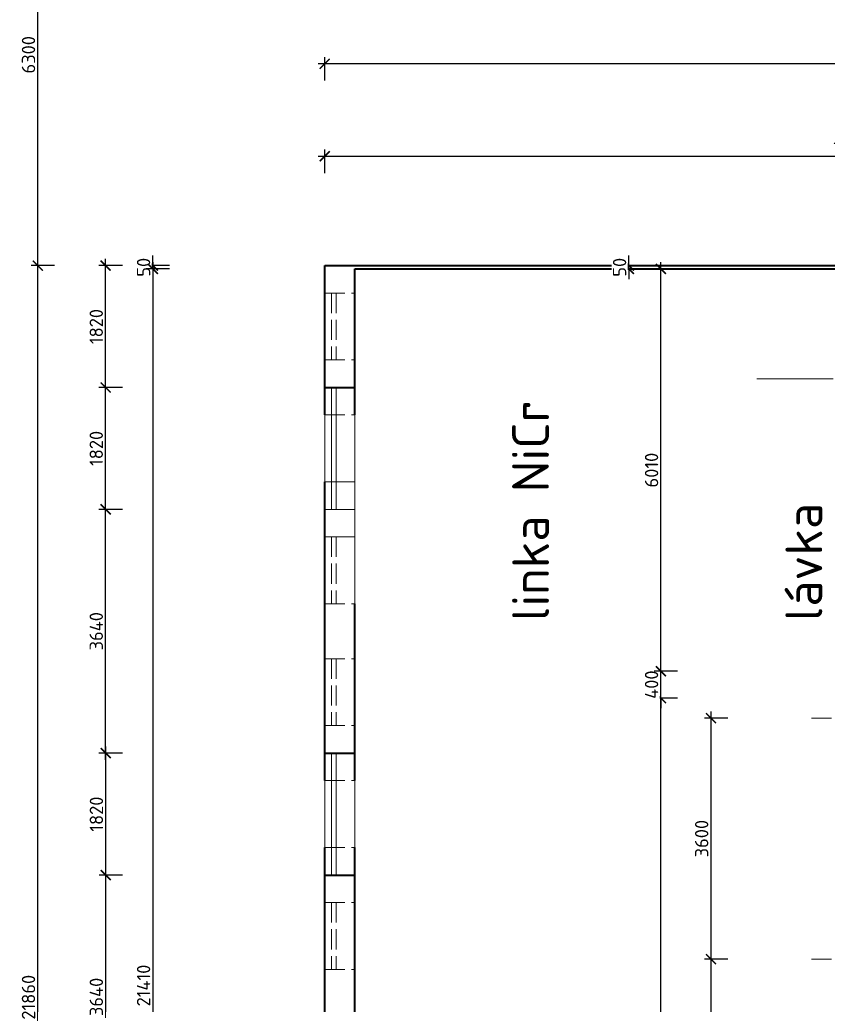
# Model space of a CAD drawing. Header units: metres. Extents: x -115250 to 1551995, y -140807 to 374743.
# Tile 47 of 205: x 28417 to 40489, y 68884 to 83593. Entities that reach past the tile are written whole.
import ezdxf

# ---------------------------------------------------------------- set-up
doc = ezdxf.new("R2010")
doc.units = ezdxf.units.M
doc.header["$LTSCALE"] = 100
doc.header["$PDMODE"] = 3
doc.header["$PDSIZE"] = 150
doc.linetypes.add('0101aČÁRKOVANÁ', pattern=[4, 3, -1])
doc.linetypes.add('0102aČERCHOVANÁ', pattern=[5.1, 3, -1, 0.1, -1])
doc.layers.get('Defpoints').update_dxf_attribs({"lineweight": 9})
for name, color, linetype, lineweight in [('010-kota', 3, 'Continuous', 9), ('910-okno', 7, 'Continuous', 15), ('910-okno nad rovinou řezu', 7, '0101aČÁRKOVANÁ', 15), ('910-osa', 8, '0102aČERCHOVANÁ', 9), ('910-tenka', 4, 'Continuous', 15), ('910-tlusta', 6, 'Continuous', 40)]:
    doc.layers.add(name, color=color, linetype=linetype, lineweight=lineweight)
doc.styles.add('ISOCPEUR', font='isocpeur.ttf')
doc.dimstyles.new('TSUNAMI_100', dxfattribs={"dimscale": 100, "dimtxt": 2, "dimasz": 1.5, "dimexe": 1, "dimexo": 2, "dimgap": 0.4, "dimtad": 1, "dimdec": 0, "dimrnd": 5, "dimzin": 0, "dimtxsty": 'ISOCPEUR', "dimblk1": 'ARCHTICK', "dimblk2": 'ARCHTICK', "dimsah": 1, "dimcen": 0.09, "dimdle": 1, "dimclrd": 256, "dimclre": 256, "dimclrt": 256, "dimadec": 0, "dimazin": 0, "dimtfac": 1, "dimtdec": 0, "dimtix": 1, "dimtmove": 1, "dimatfit": 3, "dimfxlon": 1, "dimtfill": 1, "dimtolj": 1, "dimtzin": 0, "dimarcsym": 0})

# ---------------------------------------------------------------- blocks, each defined once
blk = doc.blocks.new('_ARCHTICK')
at = {"color": 0, "linetype": 'ByBlock', "const_width": 0.15}
blk.add_lwpolyline([(-0.5, -0.5), (0.5, 0.5)], dxfattribs=at)
blk = doc.blocks.new('*D456')
at = {"layer": '010-kota', "lineweight": -2, "transparency": 16777216}
for p, q in [((38751, 65859), (38751, 69659)), ((39001, 69559), (38651, 69559)), ((39001, 65959), (38651, 65959))]:
    blk.add_line(p, q, dxfattribs=at)
at = {"layer": 'Defpoints', "color": 0, "transparency": 16777216}
for p in [(38751, 69559), (40251, 69559), (40251, 65959)]:
    blk.add_point(p, dxfattribs=at)
at = {"layer": '010-kota', "lineweight": -2, "transparency": 16777216, "xscale": 150, "yscale": 150, "zscale": 150}
for p, rotation in [((38751, 69559), 90), ((38751, 65959), 270)]:
    blk.add_blockref('_ARCHTICK', p, dxfattribs=dict(at, rotation=rotation))
at = {"layer": '010-kota', "transparency": 16777216, "insert": (38611, 67759), "char_height": 200, "attachment_point": 5, "rotation": 90, "style": 'ISOCPEUR', "bg_fill": 3, "box_fill_scale": 1.1, "bg_fill_color": 256, "bg_fill_true_color": 13158600, "bg_fill_transparency": 0}
blk.add_mtext('\\A1;3600', dxfattribs=at)
blk = doc.blocks.new('*D457')
at = {"layer": '010-kota', "lineweight": -2, "transparency": 16777216}
for p, q in [((38751, 69459), (38751, 73259)), ((39001, 73159), (38651, 73159)), ((39001, 69559), (38651, 69559))]:
    blk.add_line(p, q, dxfattribs=at)
at = {"layer": 'Defpoints', "color": 0, "transparency": 16777216}
for p in [(38751, 73159), (40251, 73159), (40251, 69559)]:
    blk.add_point(p, dxfattribs=at)
at = {"layer": '010-kota', "lineweight": -2, "transparency": 16777216, "xscale": 150, "yscale": 150, "zscale": 150}
for p, rotation in [((38751, 73159), 90), ((38751, 69559), 270)]:
    blk.add_blockref('_ARCHTICK', p, dxfattribs=dict(at, rotation=rotation))
at = {"layer": '010-kota', "transparency": 16777216, "insert": (38611, 71359), "char_height": 200, "attachment_point": 5, "rotation": 90, "style": 'ISOCPEUR', "bg_fill": 3, "box_fill_scale": 1.1, "bg_fill_color": 256, "bg_fill_true_color": 13158600, "bg_fill_transparency": 0}
blk.add_mtext('\\A1;3600', dxfattribs=at)
blk = doc.blocks.new('*D459')
at = {"layer": '010-kota', "lineweight": -2, "transparency": 16777216}
for p, q in [((30409, 79919), (30409, 80069)), ((30659, 79919), (30309, 79919)), ((30409, 79869), (30409, 79919)), ((30659, 79869), (30309, 79869)), ((30409, 79869), (30409, 79719))]:
    blk.add_line(p, q, dxfattribs=at)
at = {"layer": 'Defpoints', "color": 0, "transparency": 16777216}
for p in [(33427, 79919), (33427, 79869)]:
    blk.add_point(p, dxfattribs=at)
at = {"layer": '010-kota', "lineweight": -2, "transparency": 16777216, "xscale": 150, "yscale": 150, "zscale": 150}
for p, rotation in [((30409, 79919), 270), ((30409, 79869), 90)]:
    blk.add_blockref('_ARCHTICK', p, dxfattribs=dict(at, rotation=rotation))
at = {"layer": '010-kota', "transparency": 16777216, "insert": (30269, 79894), "char_height": 200, "attachment_point": 5, "rotation": 90, "style": 'ISOCPEUR', "bg_fill": 3, "box_fill_scale": 1.1, "bg_fill_color": 256, "bg_fill_true_color": 13158600, "bg_fill_transparency": 0}
blk.add_mtext('\\A1;50', dxfattribs=at)
at = {"layer": 'Defpoints', "color": 0, "transparency": 16777216}
blk.add_point((30409, 79919), dxfattribs=at)
blk = doc.blocks.new('*D460')
at = {"layer": '010-kota', "lineweight": -2, "transparency": 16777216}
for p, q in [((30409, 79969), (30409, 58359)), ((30659, 79869), (30309, 79869)), ((30659, 58459), (30309, 58459))]:
    blk.add_line(p, q, dxfattribs=at)
at = {"layer": 'Defpoints', "color": 0, "transparency": 16777216}
for p in [(33426, 79869), (30409, 58459), (33427, 58459)]:
    blk.add_point(p, dxfattribs=at)
at = {"layer": '010-kota', "lineweight": -2, "transparency": 16777216, "xscale": 150, "yscale": 150, "zscale": 150}
for p, rotation in [((30409, 79869), 90), ((30409, 58459), 270)]:
    blk.add_blockref('_ARCHTICK', p, dxfattribs=dict(at, rotation=rotation))
at = {"layer": '010-kota', "transparency": 16777216, "insert": (30269, 69164), "char_height": 200, "attachment_point": 5, "rotation": 90, "style": 'ISOCPEUR', "bg_fill": 3, "box_fill_scale": 1.1, "bg_fill_color": 256, "bg_fill_true_color": 13158600, "bg_fill_transparency": 0}
blk.add_mtext('\\A1;21410', dxfattribs=at)
blk = doc.blocks.new('*D466')
at = {"layer": '010-kota', "lineweight": -2, "transparency": 16777216}
for p, q in [((29703, 67073), (29703, 70915)), ((29953, 70815), (29603, 70815)), ((29953, 67173), (29603, 67173))]:
    blk.add_line(p, q, dxfattribs=at)
at = {"layer": 'Defpoints', "color": 0, "transparency": 16777216}
for p in [(29703, 70815), (32977, 70815), (32976, 67173)]:
    blk.add_point(p, dxfattribs=at)
at = {"layer": '010-kota', "lineweight": -2, "transparency": 16777216, "xscale": 150, "yscale": 150, "zscale": 150}
for p, rotation in [((29703, 70815), 90), ((29703, 67173), 270)]:
    blk.add_blockref('_ARCHTICK', p, dxfattribs=dict(at, rotation=rotation))
at = {"layer": '010-kota', "transparency": 16777216, "insert": (29563, 68994), "char_height": 200, "attachment_point": 5, "rotation": 90, "style": 'ISOCPEUR', "bg_fill": 3, "box_fill_scale": 1.1, "bg_fill_color": 256, "bg_fill_true_color": 13158600, "bg_fill_transparency": 0}
blk.add_mtext('\\A1;3640', dxfattribs=at)
blk = doc.blocks.new('*D467')
at = {"layer": '010-kota', "lineweight": -2, "transparency": 16777216}
for p, q in [((29704, 70715), (29704, 72736)), ((29954, 72636), (29604, 72636)), ((29954, 70815), (29604, 70815))]:
    blk.add_line(p, q, dxfattribs=at)
at = {"layer": 'Defpoints', "color": 0, "transparency": 16777216}
for p in [(29704, 72636), (32977, 72636), (32977, 70815)]:
    blk.add_point(p, dxfattribs=at)
at = {"layer": '010-kota', "lineweight": -2, "transparency": 16777216, "xscale": 150, "yscale": 150, "zscale": 150}
for p, rotation in [((29704, 72636), 90), ((29704, 70815), 270)]:
    blk.add_blockref('_ARCHTICK', p, dxfattribs=dict(at, rotation=rotation))
at = {"layer": '010-kota', "transparency": 16777216, "insert": (29564, 71725), "char_height": 200, "attachment_point": 5, "rotation": 90, "style": 'ISOCPEUR', "bg_fill": 3, "box_fill_scale": 1.1, "bg_fill_color": 256, "bg_fill_true_color": 13158600, "bg_fill_transparency": 0}
blk.add_mtext('\\A1;1820', dxfattribs=at)
blk = doc.blocks.new('*D468')
at = {"layer": '010-kota', "lineweight": -2, "transparency": 16777216}
for p, q in [((29702, 72536), (29702, 76378)), ((29952, 76278), (29602, 76278)), ((29952, 72636), (29602, 72636))]:
    blk.add_line(p, q, dxfattribs=at)
at = {"layer": 'Defpoints', "color": 0, "transparency": 16777216}
for p in [(29702, 76278), (32977, 76278), (32977, 72636)]:
    blk.add_point(p, dxfattribs=at)
at = {"layer": '010-kota', "lineweight": -2, "transparency": 16777216, "xscale": 150, "yscale": 150, "zscale": 150}
for p, rotation in [((29702, 76278), 90), ((29702, 72636), 270)]:
    blk.add_blockref('_ARCHTICK', p, dxfattribs=dict(at, rotation=rotation))
at = {"layer": '010-kota', "transparency": 16777216, "insert": (29562, 74457), "char_height": 200, "attachment_point": 5, "rotation": 90, "style": 'ISOCPEUR', "bg_fill": 3, "box_fill_scale": 1.1, "bg_fill_color": 256, "bg_fill_true_color": 13158600, "bg_fill_transparency": 0}
blk.add_mtext('\\A1;3640', dxfattribs=at)
blk = doc.blocks.new('*D469')
at = {"layer": '010-kota', "lineweight": -2, "transparency": 16777216}
for p, q in [((29702, 76178), (29702, 78199)), ((29952, 78099), (29602, 78099)), ((29952, 76278), (29602, 76278))]:
    blk.add_line(p, q, dxfattribs=at)
at = {"layer": 'Defpoints', "color": 0, "transparency": 16777216}
for p in [(29702, 78099), (33427, 78099), (32976, 76278)]:
    blk.add_point(p, dxfattribs=at)
at = {"layer": '010-kota', "lineweight": -2, "transparency": 16777216, "xscale": 150, "yscale": 150, "zscale": 150}
for p, rotation in [((29702, 78099), 90), ((29702, 76278), 270)]:
    blk.add_blockref('_ARCHTICK', p, dxfattribs=dict(at, rotation=rotation))
at = {"layer": '010-kota', "transparency": 16777216, "insert": (29562, 77188), "char_height": 200, "attachment_point": 5, "rotation": 90, "style": 'ISOCPEUR', "bg_fill": 3, "box_fill_scale": 1.1, "bg_fill_color": 256, "bg_fill_true_color": 13158600, "bg_fill_transparency": 0}
blk.add_mtext('\\A1;1820', dxfattribs=at)
blk = doc.blocks.new('*D470')
at = {"layer": '010-kota', "lineweight": -2, "transparency": 16777216}
for p, q in [((29702, 77999), (29702, 80019)), ((29952, 79919), (29602, 79919)), ((29952, 78099), (29602, 78099))]:
    blk.add_line(p, q, dxfattribs=at)
at = {"layer": 'Defpoints', "color": 0, "transparency": 16777216}
for p in [(29702, 79919), (32977, 79919), (32977, 78099)]:
    blk.add_point(p, dxfattribs=at)
at = {"layer": '010-kota', "lineweight": -2, "transparency": 16777216, "xscale": 150, "yscale": 150, "zscale": 150}
for p, rotation in [((29702, 79919), 90), ((29702, 78099), 270)]:
    blk.add_blockref('_ARCHTICK', p, dxfattribs=dict(at, rotation=rotation))
at = {"layer": '010-kota', "transparency": 16777216, "insert": (29562, 79009), "char_height": 200, "attachment_point": 5, "rotation": 90, "style": 'ISOCPEUR', "bg_fill": 3, "box_fill_scale": 1.1, "bg_fill_color": 256, "bg_fill_true_color": 13158600, "bg_fill_transparency": 0}
blk.add_mtext('\\A1;1820', dxfattribs=at)
blk = doc.blocks.new('*D471')
at = {"layer": '010-kota', "lineweight": -2, "transparency": 16777216}
for p, q in [((28689, 57959), (28689, 80019)), ((28939, 79919), (28589, 79919)), ((28939, 58059), (28589, 58059))]:
    blk.add_line(p, q, dxfattribs=at)
at = {"layer": 'Defpoints', "color": 0, "transparency": 16777216}
for p in [(28689, 79919), (32977, 79919), (32977, 58059)]:
    blk.add_point(p, dxfattribs=at)
at = {"layer": '010-kota', "lineweight": -2, "transparency": 16777216, "xscale": 150, "yscale": 150, "zscale": 150}
for p, rotation in [((28689, 79919), 90), ((28689, 58059), 270)]:
    blk.add_blockref('_ARCHTICK', p, dxfattribs=dict(at, rotation=rotation))
at = {"layer": '010-kota', "transparency": 16777216, "insert": (28549, 68989), "char_height": 200, "attachment_point": 5, "rotation": 90, "style": 'ISOCPEUR', "bg_fill": 3, "box_fill_scale": 1.1, "bg_fill_color": 256, "bg_fill_true_color": 13158600, "bg_fill_transparency": 0}
blk.add_mtext('\\A1;21860', dxfattribs=at)
blk = doc.blocks.new('*D503')
at = {"layer": '010-kota', "lineweight": -2, "transparency": 16777216}
for p, q in [((28939, 86219), (28589, 86219)), ((28689, 79819), (28689, 86319)), ((28939, 79919), (28589, 79919))]:
    blk.add_line(p, q, dxfattribs=at)
at = {"layer": 'Defpoints', "color": 0, "transparency": 16777216}
for p in [(28689, 86219), (32977, 86219), (32977, 79919)]:
    blk.add_point(p, dxfattribs=at)
at = {"layer": '010-kota', "lineweight": -2, "transparency": 16777216, "xscale": 150, "yscale": 150, "zscale": 150}
for p, rotation in [((28689, 86219), 90), ((28689, 79919), 270)]:
    blk.add_blockref('_ARCHTICK', p, dxfattribs=dict(at, rotation=rotation))
at = {"layer": '010-kota', "transparency": 16777216, "insert": (28549, 83069), "char_height": 200, "attachment_point": 5, "rotation": 90, "style": 'ISOCPEUR', "bg_fill": 3, "box_fill_scale": 1.1, "bg_fill_color": 256, "bg_fill_true_color": 13158600, "bg_fill_transparency": 0}
blk.add_mtext('\\A1;6300', dxfattribs=at)
blk = doc.blocks.new('*D531')
at = {"layer": '010-kota', "lineweight": -2, "transparency": 16777216}
for p, q in [((38002, 58359), (38002, 73559)), ((38252, 73459), (37902, 73459)), ((38252, 58459), (37902, 58459))]:
    blk.add_line(p, q, dxfattribs=at)
at = {"layer": 'Defpoints', "color": 0, "transparency": 16777216}
for p in [(38002, 73459), (42947, 73459), (42947, 58459)]:
    blk.add_point(p, dxfattribs=at)
at = {"layer": '010-kota', "lineweight": -2, "transparency": 16777216, "xscale": 150, "yscale": 150, "zscale": 150}
for p, rotation in [((38002, 73459), 90), ((38002, 58459), 270)]:
    blk.add_blockref('_ARCHTICK', p, dxfattribs=dict(at, rotation=rotation))
at = {"layer": '010-kota', "transparency": 16777216, "insert": (37862, 65959), "char_height": 200, "attachment_point": 5, "rotation": 90, "style": 'ISOCPEUR', "bg_fill": 3, "box_fill_scale": 1.1, "bg_fill_color": 256, "bg_fill_true_color": 13158600, "bg_fill_transparency": 0}
blk.add_mtext('\\A1;15000', dxfattribs=at)
blk = doc.blocks.new('*D532')
at = {"layer": '010-kota', "lineweight": -2, "transparency": 16777216}
for p, q in [((38002, 73859), (38002, 74009)), ((38252, 73859), (37902, 73859)), ((38002, 73459), (38002, 73859)), ((38252, 73459), (37902, 73459)), ((38002, 73459), (38002, 73309))]:
    blk.add_line(p, q, dxfattribs=at)
at = {"layer": 'Defpoints', "color": 0, "transparency": 16777216}
for p in [(42947, 73859), (42946, 73459)]:
    blk.add_point(p, dxfattribs=at)
at = {"layer": '010-kota', "lineweight": -2, "transparency": 16777216, "xscale": 150, "yscale": 150, "zscale": 150}
for p, rotation in [((38002, 73859), 270), ((38002, 73459), 90)]:
    blk.add_blockref('_ARCHTICK', p, dxfattribs=dict(at, rotation=rotation))
at = {"layer": '010-kota', "transparency": 16777216, "insert": (37862, 73659), "char_height": 200, "attachment_point": 5, "rotation": 90, "style": 'ISOCPEUR', "bg_fill": 3, "box_fill_scale": 1.1, "bg_fill_color": 256, "bg_fill_true_color": 13158600, "bg_fill_transparency": 0}
blk.add_mtext('\\A1;400', dxfattribs=at)
at = {"layer": 'Defpoints', "color": 0, "transparency": 16777216}
blk.add_point((38002, 73859), dxfattribs=at)
blk = doc.blocks.new('*D533')
at = {"layer": '010-kota', "lineweight": -2, "transparency": 16777216}
for p, q in [((38002, 73759), (38002, 79969)), ((38252, 79869), (37902, 79869)), ((38252, 73859), (37902, 73859))]:
    blk.add_line(p, q, dxfattribs=at)
at = {"layer": 'Defpoints', "color": 0, "transparency": 16777216}
for p in [(38002, 79869), (42947, 79869), (42947, 73859)]:
    blk.add_point(p, dxfattribs=at)
at = {"layer": '010-kota', "lineweight": -2, "transparency": 16777216, "xscale": 150, "yscale": 150, "zscale": 150}
for p, rotation in [((38002, 79869), 90), ((38002, 73859), 270)]:
    blk.add_blockref('_ARCHTICK', p, dxfattribs=dict(at, rotation=rotation))
at = {"layer": '010-kota', "transparency": 16777216, "insert": (37862, 76864), "char_height": 200, "attachment_point": 5, "rotation": 90, "style": 'ISOCPEUR', "bg_fill": 3, "box_fill_scale": 1.1, "bg_fill_color": 256, "bg_fill_true_color": 13158600, "bg_fill_transparency": 0}
blk.add_mtext('\\A1;6010', dxfattribs=at)
blk = doc.blocks.new('*D534')
at = {"layer": '010-kota', "lineweight": -2, "transparency": 16777216}
for p, q in [((37524, 79919), (37524, 80069)), ((37774, 79919), (37424, 79919)), ((37524, 79869), (37524, 79919)), ((37774, 79869), (37424, 79869)), ((37524, 79869), (37524, 79719))]:
    blk.add_line(p, q, dxfattribs=at)
at = {"layer": 'Defpoints', "color": 0, "transparency": 16777216}
for p in [(42467, 79919), (42946, 79869)]:
    blk.add_point(p, dxfattribs=at)
at = {"layer": '010-kota', "lineweight": -2, "transparency": 16777216, "xscale": 150, "yscale": 150, "zscale": 150}
for p, rotation in [((37524, 79919), 270), ((37524, 79869), 90)]:
    blk.add_blockref('_ARCHTICK', p, dxfattribs=dict(at, rotation=rotation))
at = {"layer": '010-kota', "transparency": 16777216, "insert": (37384, 79894), "char_height": 200, "attachment_point": 5, "rotation": 90, "style": 'ISOCPEUR', "bg_fill": 3, "box_fill_scale": 1.1, "bg_fill_color": 256, "bg_fill_true_color": 13158600, "bg_fill_transparency": 0}
blk.add_mtext('\\A1;50', dxfattribs=at)
at = {"layer": 'Defpoints', "color": 0, "transparency": 16777216}
blk.add_point((37524, 79919), dxfattribs=at)
blk = doc.blocks.new('*D696')
at = {"layer": '010-kota', "lineweight": -2, "transparency": 16777216}
for p, q in [((32977, 81302), (32977, 81652)), ((48872, 81302), (48872, 81652)), ((32877, 81552), (48972, 81552))]:
    blk.add_line(p, q, dxfattribs=at)
at = {"layer": 'Defpoints', "color": 0, "transparency": 16777216}
for p in [(48872, 81552), (32977, 79919), (48872, 79869)]:
    blk.add_point(p, dxfattribs=at)
at = {"layer": '010-kota', "lineweight": -2, "transparency": 16777216, "xscale": 150, "yscale": 150, "zscale": 150, "rotation": 180}
blk.add_blockref('_ARCHTICK', (32977, 81552), dxfattribs=at)
at = {"layer": '010-kota', "lineweight": -2, "transparency": 16777216, "xscale": 150, "yscale": 150, "zscale": 150}
blk.add_blockref('_ARCHTICK', (48872, 81552), dxfattribs=at)
at = {"layer": '010-kota', "transparency": 16777216, "insert": (40924, 81692), "char_height": 200, "attachment_point": 5, "style": 'ISOCPEUR', "bg_fill": 3, "box_fill_scale": 1.1, "bg_fill_color": 256, "bg_fill_true_color": 13158600, "bg_fill_transparency": 0}
blk.add_mtext('\\A1;15895', dxfattribs=at)
blk = doc.blocks.new('*D703')
at = {"layer": '010-kota', "lineweight": -2, "transparency": 16777216}
for p, q in [((32977, 82684), (32977, 83034)), ((94197, 82684), (94197, 83034)), ((94297, 82934), (32877, 82934))]:
    blk.add_line(p, q, dxfattribs=at)
at = {"layer": 'Defpoints', "color": 0, "transparency": 16777216}
for p in [(32977, 82934), (32977, 79919), (94197, 79919)]:
    blk.add_point(p, dxfattribs=at)
at = {"layer": '010-kota', "lineweight": -2, "transparency": 16777216, "xscale": 150, "yscale": 150, "zscale": 150, "rotation": 180}
blk.add_blockref('_ARCHTICK', (32977, 82934), dxfattribs=at)
at = {"layer": '010-kota', "lineweight": -2, "transparency": 16777216, "xscale": 150, "yscale": 150, "zscale": 150}
blk.add_blockref('_ARCHTICK', (94197, 82934), dxfattribs=at)
at = {"layer": '010-kota', "transparency": 16777216, "insert": (63587, 83074), "char_height": 200, "attachment_point": 5, "style": 'ISOCPEUR', "bg_fill": 3, "box_fill_scale": 1.1, "bg_fill_color": 256, "bg_fill_true_color": 13158600, "bg_fill_transparency": 0}
blk.add_mtext('\\A1;61220', dxfattribs=at)

msp = doc.modelspace()

# ---------------------------------------------------------------- linework, layer by layer
at = {"layer": '910-okno'}
for p, q in [((33076.7, 78098.8), (33076.7, 76277.8)), ((33146.7, 78098.8), (33146.7, 76277.8)), ((33076.7, 72635.8), (33076.7, 70814.8)), ((33146.7, 72635.8), (33146.7, 70814.8))]:
    msp.add_line(p, q, dxfattribs=at)
at = {"layer": '910-okno nad rovinou řezu'}
for p, q in [((32976.7, 79919.3), (32976.7, 78509.3)), ((32976.7, 79509.3), (33426.7, 79509.3)), ((33076.7, 79509.3), (33076.7, 78509.3)), ((33146.7, 79509.3), (33146.7, 78509.3)), ((33426.7, 79509.3), (33426.7, 78509.3)), ((32976.7, 78509.3), (33426.7, 78509.3)), ((32976.7, 77688.3), (33426.7, 77688.3)), ((32976.7, 77688.3), (32976.7, 76688.3)), ((32976.7, 77688.3), (33426.7, 77688.3)), ((33076.7, 77688.3), (33076.7, 76688.3)), ((33146.7, 77688.3), (33146.7, 76688.3)), ((32976.7, 75867.3), (32976.7, 74867.3)), ((33076.7, 75867.3), (33076.7, 74867.3)), ((33146.7, 75867.3), (33146.7, 74867.3)), ((32976.7, 74867.3), (33426.7, 74867.3)), ((32976.7, 74046.3), (33426.7, 74046.3)), ((32976.7, 74046.3), (33426.7, 74046.3)), ((32976.7, 74046.3), (33426.7, 74046.3)), ((32976.7, 74046.3), (33426.7, 74046.3)), ((32976.7, 74046.3), (32976.7, 73046.3)), ((33076.7, 74046.3), (33076.7, 73046.3)), ((33146.7, 74046.3), (33146.7, 73046.3)), ((33426.7, 74046.3), (33426.7, 73046.3)), ((32976.7, 73046.3), (33426.7, 73046.3)), ((32976.7, 72225.3), (33426.7, 72225.3)), ((32976.7, 72225.3), (33426.7, 72225.3)), ((32976.7, 72225.3), (33426.7, 72225.3)), ((32976.7, 72225.3), (33426.7, 72225.3)), ((32976.7, 72225.3), (32976.7, 71225.3)), ((33076.7, 72225.3), (33076.7, 71225.3)), ((33146.7, 72225.3), (33146.7, 71225.3)), ((33426.7, 72225.3), (33426.7, 71225.3)), ((32976.7, 71225.3), (33426.7, 71225.3)), ((32976.7, 70404.3), (33426.7, 70404.3)), ((32976.7, 70404.3), (33426.7, 70404.3)), ((32976.7, 70404.3), (33426.7, 70404.3)), ((32976.7, 70404.3), (33426.7, 70404.3)), ((32976.7, 70404.3), (32976.7, 69404.3)), ((33076.7, 70404.3), (33076.7, 69404.3)), ((33146.7, 70404.3), (33146.7, 69404.3)), ((33426.7, 70404.3), (33426.7, 69404.3)), ((32976.7, 69404.3), (33426.7, 69404.3))]:
    msp.add_line(p, q, dxfattribs=at)
at = {"layer": '910-osa'}
for p, q in [((40251.2, 73159.3), (114311.8, 73159.3)), ((40251.2, 69559.3), (114311.8, 69559.3))]:
    msp.add_line(p, q, dxfattribs=at)
at = {"layer": '910-tenka'}
for p, q in [((39436.7, 78229.3), (40576.7, 78229.3)), ((32976.7, 78098.8), (32976.7, 76277.8)), ((33426.7, 78098.8), (33426.7, 76277.8)), ((33426.7, 77688.3), (33426.7, 76688.3)), ((32976.7, 76688.3), (33426.7, 76688.3)), ((33426.7, 75867.3), (33426.7, 76688.3)), ((32976.7, 76277.8), (33426.7, 76277.8)), ((33426.7, 74867.3), (33426.7, 76277.8)), ((32976.7, 75867.3), (33426.7, 75867.3)), ((32976.7, 75867.3), (33426.7, 75867.3)), ((32976.7, 75867.3), (33426.7, 75867.3)), ((32976.7, 75867.3), (33426.7, 75867.3)), ((33426.7, 75867.3), (33426.7, 74867.3)), ((32976.7, 72635.8), (32976.7, 70814.8)), ((33426.7, 72635.8), (33426.7, 70814.8))]:
    msp.add_line(p, q, dxfattribs=at)
at = {"layer": '910-tlusta'}
for p, q in [((32976.7, 79919.3), (48722, 79919.3)), ((32976.7, 78098.8), (32976.7, 79919.3)), ((33426.7, 77688.3), (33426.7, 79869.3)), ((33426.7, 79869.3), (48722, 79869.3)), ((32976.7, 77688.3), (32976.7, 78509.3)), ((32976.7, 78098.8), (33426.7, 78098.8)), ((32976.7, 75867.3), (32976.7, 76688.3)), ((32976.7, 74867.3), (32976.7, 76277.8)), ((32976.7, 74046.3), (32976.7, 74867.3)), ((33426.7, 74046.3), (33426.7, 74867.3)), ((32976.7, 72635.8), (32976.7, 74046.3)), ((33426.7, 72635.8), (33426.7, 74046.3)), ((32976.7, 72225.3), (32976.7, 73046.3)), ((33426.7, 72225.3), (33426.7, 73046.3)), ((32976.7, 72635.8), (33426.7, 72635.8)), ((32976.7, 70404.3), (32976.7, 71225.3)), ((33426.7, 70404.3), (33426.7, 71225.3)), ((32976.7, 69404.3), (32976.7, 70814.8)), ((32976.7, 70814.8), (33426.7, 70814.8)), ((33426.7, 69404.3), (33426.7, 70814.8)), ((32976.7, 68583.3), (32976.7, 69404.3)), ((33426.7, 68583.3), (33426.7, 69404.3))]:
    msp.add_line(p, q, dxfattribs=at)

# ---------------------------------------------------------------- texts
at = {"layer": '910-tenka', "char_height": 550, "attachment_point": 4, "rotation": 90, "style": 'ISOCPEUR'}
for s, insert in [('linka NiCr', (36054.2, 74609.4)), ('lávka', (40138.3, 74609.4))]:
    msp.add_mtext_dynamic_manual_height_columns(s, width=12038.233, gutter_width=12.5, heights=[0], dxfattribs=dict(at, insert=insert))

# ---------------------------------------------------------------- next in the draw order: dimensions: what is measured, and where the dimension line sits
at = {"layer": '010-kota'}
for base, p1, p2, picture, middle in [((30409.1, 79919.3), (33426.7, 79869.3), (33426.7, 79919.3), '*D459', (30269.1, 79894.3)), ((38751.3, 69559.3), (40251.2, 65959.3), (40251.2, 69559.3), '*D456', (38611.3, 67759.3))]:
    dim = msp.add_linear_dim(base=base, p1=p1, p2=p2, angle=90, dimstyle='TSUNAMI_100', dxfattribs=at)
    dim.commit()
    dim.dimension.update_dxf_attribs({"geometry": picture, "text_midpoint": middle})

# ---------------------------------------------------------------- next in the draw order: dimensions: what is measured, and where the dimension line sits
for base, p1, p2, picture, middle in [((30408.7, 58459.3), (33426.1, 79869.3), (33426.7, 58459.3), '*D460', (30268.7, 69164.3)), ((38751.3, 73159.3), (40251.2, 69559.3), (40251.2, 73159.3), '*D457', (38611.3, 71359.3))]:
    dim = msp.add_linear_dim(base=base, p1=p1, p2=p2, angle=90, dimstyle='TSUNAMI_100', dxfattribs=at)
    dim.commit()
    dim.dimension.update_dxf_attribs({"geometry": picture, "text_midpoint": middle})

# ---------------------------------------------------------------- next in the draw order: dimensions: what is measured, and where the dimension line sits
for base, p1, p2, picture, middle in [((38002.3, 73459.3), (42946.7, 58459.3), (42946.7, 73459.3), '*D531', (37862.3, 65959.3)), ((29703.1, 70814.8), (32976.1, 67172.8), (32976.7, 70814.8), '*D466', (29563.1, 68993.8))]:
    dim = msp.add_linear_dim(base=base, p1=p1, p2=p2, angle=90, dimstyle='TSUNAMI_100', dxfattribs=at)
    dim.commit()
    dim.dimension.update_dxf_attribs({"geometry": picture, "text_midpoint": middle})

# ---------------------------------------------------------------- next in the draw order: dimensions: what is measured, and where the dimension line sits
for base, p1, p2, picture, middle in [((38002.3, 73859.3), (42946.1, 73459.3), (42946.7, 73859.3), '*D532', (37862.3, 73659.3)), ((29703.5, 72635.8), (32976.7, 70814.8), (32976.7, 72635.8), '*D467', (29563.5, 71725.3))]:
    dim = msp.add_linear_dim(base=base, p1=p1, p2=p2, angle=90, dimstyle='TSUNAMI_100', dxfattribs=at)
    dim.commit()
    dim.dimension.update_dxf_attribs({"geometry": picture, "text_midpoint": middle})

# ---------------------------------------------------------------- next in the draw order: dimensions: what is measured, and where the dimension line sits
for base, p1, p2, picture, middle in [((38002.2, 79869.3), (42946.7, 73859.3), (42946.7, 79869.3), '*D533', (37862.2, 76864.3)), ((29702.3, 76277.8), (32976.7, 72635.8), (32976.7, 76277.8), '*D468', (29562.3, 74456.8))]:
    dim = msp.add_linear_dim(base=base, p1=p1, p2=p2, angle=90, dimstyle='TSUNAMI_100', dxfattribs=at)
    dim.commit()
    dim.dimension.update_dxf_attribs({"geometry": picture, "text_midpoint": middle})

# ---------------------------------------------------------------- next in the draw order: dimensions: what is measured, and where the dimension line sits
for base, p1, p2, picture, middle in [((37523.7, 79919.3), (42946.1, 79869.3), (42467.1, 79919.3), '*D534', (37383.7, 79894.3)), ((29702.3, 78098.8), (32976.1, 76277.8), (33426.7, 78098.8), '*D469', (29562.3, 77188.3))]:
    dim = msp.add_linear_dim(base=base, p1=p1, p2=p2, angle=90, dimstyle='TSUNAMI_100', dxfattribs=at)
    dim.commit()
    dim.dimension.update_dxf_attribs({"geometry": picture, "text_midpoint": middle})

# ---------------------------------------------------------------- next in the draw order: dimensions: what is measured, and where the dimension line sits
dim = msp.add_linear_dim(base=(29702.2680621, 79919.3079315), p1=(32976.7057476, 78098.8079315), p2=(32976.7057476, 79919.3079315), angle=90, dimstyle='TSUNAMI_100', dxfattribs=at)
dim.commit()
dim.dimension.update_dxf_attribs({"geometry": '*D470', "text_midpoint": (29562.2680621, 79009.0579315)})

# ---------------------------------------------------------------- next in the draw order: dimensions: what is measured, and where the dimension line sits
dim = msp.add_linear_dim(base=(28688.5, 79919.3), p1=(32976.7, 58059.3), p2=(32976.7, 79919.3), angle=90, dimstyle='TSUNAMI_100', dxfattribs=at)
dim.commit()
dim.dimension.update_dxf_attribs({"geometry": '*D471', "text_midpoint": (28548.5, 68989.3)})

# ---------------------------------------------------------------- next in the draw order: dimensions: what is measured, and where the dimension line sits
dim = msp.add_linear_dim(base=(28688.5, 86219.3), p1=(32976.7, 79919.3), p2=(32976.7, 86219.3), angle=90, dimstyle='TSUNAMI_100', dxfattribs=at)
dim.commit()
dim.dimension.update_dxf_attribs({"geometry": '*D503', "text_midpoint": (28548.5, 83069.3)})

# ---------------------------------------------------------------- next in the draw order: dimensions: what is measured, and where the dimension line sits
dim = msp.add_linear_dim(base=(48872, 81551.6), p1=(32976.7, 79919.3), p2=(48872, 79869.3), dimstyle='TSUNAMI_100', dxfattribs=at)
dim.commit()
dim.dimension.update_dxf_attribs({"geometry": '*D696', "text_midpoint": (40924.4, 81691.6)})

# ---------------------------------------------------------------- next in the draw order: dimensions: what is measured, and where the dimension line sits
dim = msp.add_linear_dim(base=(32976.7, 82934.1), p1=(94196.7, 79919.3), p2=(32976.7, 79919.3), dimstyle='TSUNAMI_100', dxfattribs=at)
dim.commit()
dim.dimension.update_dxf_attribs({"geometry": '*D703', "text_midpoint": (63586.7, 83074.1)})

doc.saveas('drawing.dxf')
